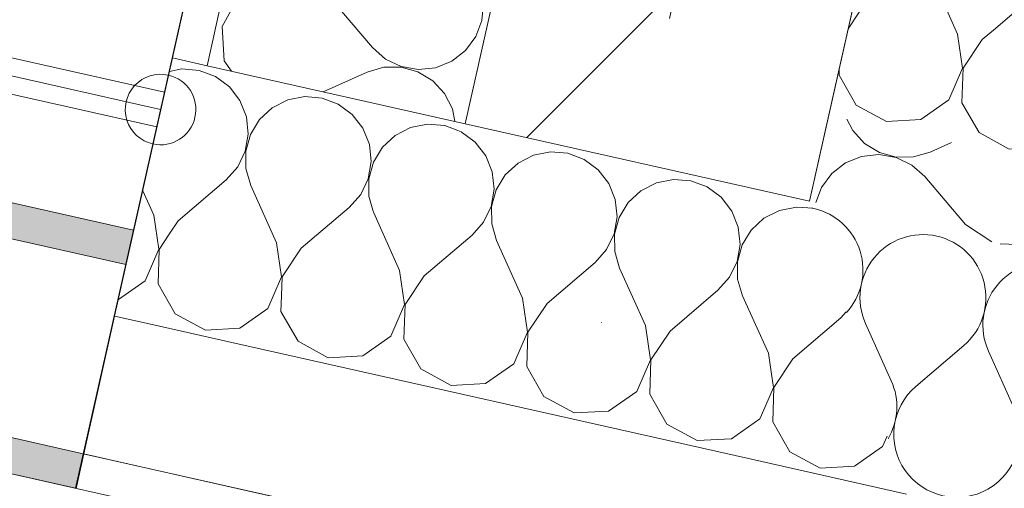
# Model space of a CAD drawing. Header units: millimetres. Extents: x -7145539 to -6664766, y 5874041 to 6141700.
# Tile 75 of 177: x -6930758 to -6930200, y 5890398 to 5890664. Entities that reach past the tile are written whole.
import ezdxf
from ezdxf.enums import TextEntityAlignment as Align

# ---------------------------------------------------------------- set-up
doc = ezdxf.new("R2010")
doc.units = ezdxf.units.MM
doc.header["$MEASUREMENT"] = 0
doc.linetypes.add('Dot & Dashed', pattern=[200, 100, -50, 0, -50])
doc.linetypes.add('Штрихпунктирная', pattern=[670.277762, 352.777767, -176.388884, 0, -141.111112])
for name, color, linetype in [('S - квартира_помещение.АР', 7, 'Continuous'), ('АР-Ограждения _балкона _ лоджии.АР', 7, 'Continuous'), ('АР-Стены внешние_Балконы _ лоджии.АР', 7, 'Continuous'), ('АР-Стены_внешние_.АР', 7, 'Continuous'), ('АР-Чертеж-Оси_Осевые размеры.АР', 7, 'Continuous'), ('АР-Чертеж-Размеры.АР', 7, 'Continuous')]:
    doc.layers.add(name, color=color, linetype=linetype)
for name, color, linetype, lineweight in [('S - квартира_помещение.АР_Ном._пера__101', 252, 'Continuous', 0), ('АР-Ограждения _балкона _ лоджии.АР_Ном._пера__1', 7, 'Continuous', 0), ('АР-Стены внешние_Балконы _ лоджии.АР_Ном._пера__1', 7, 'Continuous', 0), ('АР-Стены_внешние_.АР_Ном._пера__1', 7, 'Continuous', 30), ('АР-Стены_внешние_.АР_Ном._пера__120', 7, 'Continuous', 15), ('АР-Чертеж-Оси_Осевые размеры.АР_Ном._пера__120', 7, 'Continuous', 0), ('АР-Чертеж-Размеры.АР_Ном._пера__1', 7, 'Continuous', 0), ('Паспорта Зон Archicad_Ном._пера__1', 7, 'Continuous', 0)]:
    doc.layers.add(name, color=color, linetype=linetype, lineweight=lineweight)
doc.styles.add('РЎР“Р•РќР•Р\xa0Р\x98Р\xa0_РЎРўР\x98Р›Р¬_1', font='txt')
doc.styles.add('РЎР“Р•РќР•Р\xa0Р\x98Р\xa0_РЎРўР\x98Р›Р¬_2', font='GOTHIC.TTF')
doc.styles.add('РЎР“Р•РќР•Р\xa0Р\x98Р\xa0_РЎРўР\x98Р›Р¬_6', font='GOST_Common.ttf')
doc.dimstyles.new('СГЕНЕРИР_СТИЛЬ__2', dxfattribs={"dimtxt": 150, "dimasz": 142.5, "dimexe": 0.18, "dimexo": 0.0625, "dimgap": 0, "dimtad": 1, "dimdec": 0, "dimzin": 0, "dimdsep": 46, "dimtxsty": 'РЎР“Р•РќР•Р\xa0Р\x98Р\xa0_РЎРўР\x98Р›Р¬_6', "dimblk": 'ARROWHEAD_6', "dimblk1": 'ARROWHEAD_6', "dimblk2": 'ARROWHEAD_6', "dimcen": 0.09, "dimse1": 1, "dimse2": 1, "dimclrd": 7, "dimclre": 7, "dimclrt": 7, "dimazin": 0, "dimtfac": 1, "dimtdec": 4, "dimtmove": 2, "dimatfit": 3, "dimfxl": 1, "dimtolj": 1, "dimtzin": 0, "dimarcsym": 0})

# ---------------------------------------------------------------- blocks, each defined once
blk = doc.blocks.new('Лоджия_8_36_1', base_point=(-6932876.21, 5892487.39))
at = {"layer": 'S - квартира_помещение.АР_Ном._пера__101', "color": 252, "linetype": 'Continuous', "lineweight": 0, "flags": 128}
blk.add_lwpolyline([(-6930456.66, 5891598.54), (-6933139.93, 5892201.22), (-6933359.08, 5891225.53), (-6930675.81, 5890622.85)], close=True, dxfattribs=at)
at = {"layer": 'Паспорта Зон Archicad_Ном._пера__1', "color": 7, "lineweight": 0, "style": 'РЎР“Р•РќР•Р\xa0Р\x98Р\xa0_РЎРўР\x98Р›Р¬_1'}
blk.add_attdef('ROOM_NUMBER', text='', height=250, rotation=347.3411, dxfattribs=at).set_placement((-6932161.83, 5891398.69), align=Align.MIDDLE_CENTER)
blk = doc.blocks.new('*X1043', base_point=(-6321637.81, 6318947.94))
at = {"layer": 'АР-Стены_внешние_.АР_Ном._пера__1', "color": 7, "linetype": 'Continuous', "lineweight": 0}
for p, q in [((-6930633.68, 5890677.23), (-6930643, 5890660.08)), ((-6930580.98, 5890675.43), (-6930557.8, 5890648.27)), ((-6930495.79, 5890663.62), (-6930494.97, 5890673.44)), ((-6930499.25, 5890654.4), (-6930495.79, 5890663.62)), ((-6930643, 5890660.08), (-6930641.91, 5890640.59)), ((-6930505.11, 5890646.47), (-6930499.25, 5890654.4)), ((-6930557.8, 5890648.27), (-6930550.43, 5890641.72)), ((-6930512.9, 5890640.45), (-6930505.11, 5890646.47)), ((-6930641.91, 5890640.59), (-6930637.88, 5890634.82)), ((-6930550.43, 5890641.72), (-6930541.56, 5890637.44)), ((-6930522.05, 5890636.78), (-6930512.9, 5890640.45)), ((-6930585.83, 5890623.13), (-6930560.93, 5890634.33)), ((-6930551.47, 5890637.09), (-6930560.93, 5890634.33)), ((-6930541.62, 5890637.16), (-6930551.47, 5890637.09)), ((-6930532.12, 5890634.54), (-6930541.62, 5890637.16)), ((-6930541.56, 5890637.44), (-6930531.85, 5890635.75)), ((-6930523.7, 5890629.42), (-6930532.12, 5890634.54)), ((-6930531.85, 5890635.75), (-6930522.05, 5890636.78)), ((-6930517, 5890622.2), (-6930523.7, 5890629.42)), ((-6930512.53, 5890613.42), (-6930517, 5890622.2)), ((-6930511.14, 5890606.36), (-6930512.53, 5890613.42))]:
    blk.add_line(p, q, dxfattribs=at)
blk = doc.blocks.new('Стена_325_1', base_point=(-6930342.91, 5891670.36))
at = {"layer": 'АР-Стены_внешние_.АР', "linetype": 'Continuous', "lineweight": 0, "true_color": 0x000000}
h = blk.add_hatch(dxfattribs=at)
h.set_pattern_fill('ШТУКАТУРКА__ГИПС_01_0001', color=18, style=0, pattern_type=2)
h.set_pattern_definition([(45, (-6321637.81, 6319297.94), (-111.369318, 111.369318), [0, -105, 0, -157.5]), (110, (-6321287.81, 6319297.94), (148.001588, 53.868173), [0, -77, 0, -133])])
h.paths.add_polyline_path([(-6930651.64, 5890637.91), (-6930436.9, 5891594.1), (-6930456.42, 5891598.48), (-6930671.15, 5890642.3)])
at = {"layer": 'АР-Стены_внешние_.АР_Ном._пера__1', "color": 7, "linetype": 'Continuous', "lineweight": 0}
for p, q in [((-6930432.52, 5891613.61), (-6930651.64, 5890637.91)), ((-6930651.64, 5890637.91), (-6930671.15, 5890642.3)), ((-6930505.28, 5890605.04), (-6930651.64, 5890637.91))]:
    blk.add_line(p, q, dxfattribs=at)
at = {"layer": 'АР-Стены_внешние_.АР_Ном._пера__1', "color": 7, "linetype": 'Continuous', "lineweight": 0, "flags": 128}
for points in [[(-6930505.28, 5890605.04), (-6930253.3, 5891727.1)], [(-6930456.42, 5891598.48), (-6930671.15, 5890642.3)]]:
    blk.add_lwpolyline(points, dxfattribs=at)
at = {"layer": 'АР-Стены_внешние_.АР', "color": 7, "lineweight": 0}
blk.add_blockref('*X1043', (-6321637.81, 6318947.94), dxfattribs=at)
blk = doc.blocks.new('*X1113', base_point=(-6321637.81, 6318947.94))
at = {"layer": 'АР-Стены_внешние_.АР_Ном._пера__1', "color": 7, "linetype": 'Continuous', "lineweight": 0}
for p, q in [((-6930262.82, 5890750.81), (-6930267.2, 5890752.46)), ((-6930243.91, 5890707.77), (-6930242.22, 5890717.48)), ((-6930242.22, 5890717.48), (-6930242.32, 5890718.44)), ((-6930241.17, 5890716.62), (-6930243.63, 5890707.71)), ((-6930248.19, 5890698.89), (-6930243.91, 5890707.77)), ((-6930243.63, 5890707.71), (-6930243.56, 5890697.85)), ((-6930254.73, 5890691.52), (-6930248.19, 5890698.89)), ((-6930243.56, 5890697.85), (-6930240.79, 5890688.39)), ((-6930281.9, 5890668.34), (-6930254.73, 5890691.52)), ((-6930226.15, 5890655.82), (-6930240.79, 5890688.39)), ((-6930281.9, 5890668.34), (-6930288.23, 5890658.85)), ((-6930223.31, 5890636.51), (-6930226.15, 5890655.82)), ((-6930212.21, 5890652.69), (-6930204.73, 5890659.07)), ((-6930212.21, 5890652.69), (-6930223.03, 5890636.45)), ((-6930293.26, 5890636.46), (-6930293.39, 5890632.59)), ((-6930231.05, 5890618.59), (-6930223.31, 5890636.51)), ((-6930223.03, 5890636.45), (-6930223.7, 5890616.94)), ((-6930293.39, 5890632.59), (-6930283.7, 5890615.65)), ((-6930247.06, 5890607.42), (-6930231.05, 5890618.59)), ((-6930223.7, 5890616.94), (-6930214.01, 5890599.99)), ((-6930283.7, 5890615.65), (-6930266.55, 5890606.33)), ((-6930266.55, 5890606.33), (-6930247.06, 5890607.42)), ((-6930214.01, 5890599.99), (-6930196.86, 5890590.68)), ((-6930177.37, 5890591.76), (-6930166.79, 5890599.15)), ((-6930196.86, 5890590.68), (-6930177.37, 5890591.76))]:
    blk.add_line(p, q, dxfattribs=at)
blk = doc.blocks.new('*X1114', base_point=(-6321637.81, 6318947.94))
at = {"layer": 'АР-Стены_внешние_.АР_Ном._пера__1', "color": 7, "linetype": 'Continuous', "lineweight": 0}
for p, q in [((-6929861.75, 5890660.43), (-6929863.61, 5890660.07)), ((-6929857.77, 5890660.1), (-6929861.75, 5890660.43)), ((-6929895.45, 5890629.5), (-6929893.76, 5890639.21)), ((-6929892.55, 5890638.94), (-6929895.17, 5890629.44)), ((-6929893.76, 5890639.21), (-6929893.93, 5890640.87)), ((-6929889.77, 5890643.5), (-6929892.55, 5890638.94)), ((-6929899.73, 5890620.63), (-6929895.45, 5890629.5)), ((-6929895.17, 5890629.44), (-6929895.1, 5890619.59)), ((-6929906.27, 5890613.26), (-6929899.73, 5890620.63)), ((-6929895.1, 5890619.59), (-6929892.33, 5890610.13)), ((-6929933.44, 5890590.08), (-6929906.27, 5890613.26)), ((-6929877.69, 5890577.55), (-6929892.33, 5890610.13)), ((-6929947.38, 5890593.21), (-6929952.22, 5890603.97)), ((-6929944.54, 5890573.9), (-6929947.38, 5890593.21)), ((-6929933.44, 5890590.08), (-6929944.26, 5890573.83)), ((-6929877.14, 5890573.84), (-6929877.69, 5890577.55)), ((-6929952.28, 5890555.98), (-6929944.54, 5890573.9)), ((-6929944.26, 5890573.83), (-6929944.93, 5890554.32)), ((-6930012.3, 5890565.92), (-6930004.93, 5890553.03)), ((-6929968.29, 5890544.8), (-6929952.28, 5890555.98)), ((-6930004.93, 5890553.03), (-6929987.78, 5890543.72)), ((-6929944.93, 5890554.32), (-6929935.24, 5890537.38)), ((-6929987.78, 5890543.72), (-6929968.29, 5890544.8)), ((-6929898.6, 5890529.15), (-6929885.06, 5890538.6)), ((-6929935.24, 5890537.38), (-6929918.09, 5890528.06)), ((-6929918.09, 5890528.06), (-6929898.6, 5890529.15))]:
    blk.add_line(p, q, dxfattribs=at)
blk = doc.blocks.new('*X1115', base_point=(-6321637.81, 6318947.94))
at = {"layer": 'АР-Стены_внешние_.АР_Ном._пера__1', "color": 7, "linetype": 'Continuous', "lineweight": 0}
for p, q in [((-6930260.86, 5890750.07), (-6930262.82, 5890750.81)), ((-6930252.94, 5890744.22), (-6930260.86, 5890750.07)), ((-6930246.91, 5890736.42), (-6930252.94, 5890744.22)), ((-6930243.25, 5890727.28), (-6930246.91, 5890736.42)), ((-6930219.88, 5890736.8), (-6930228.66, 5890732.33)), ((-6930210.21, 5890738.7), (-6930219.88, 5890736.8)), ((-6930200.39, 5890737.89), (-6930210.21, 5890738.7)), ((-6930191.17, 5890734.42), (-6930200.39, 5890737.89)), ((-6930183.24, 5890728.57), (-6930191.17, 5890734.42)), ((-6930228.66, 5890732.33), (-6930235.89, 5890725.62)), ((-6930177.22, 5890720.77), (-6930183.24, 5890728.57)), ((-6930242.32, 5890718.44), (-6930243.25, 5890727.28)), ((-6930235.89, 5890725.62), (-6930241.01, 5890717.2)), ((-6930140.52, 5890723.05), (-6930150.19, 5890721.14)), ((-6930130.7, 5890722.23), (-6930140.52, 5890723.05)), ((-6930241.01, 5890717.2), (-6930241.17, 5890716.62)), ((-6930173.55, 5890711.62), (-6930177.22, 5890720.77)), ((-6930150.19, 5890721.14), (-6930158.97, 5890716.67)), ((-6930121.48, 5890718.77), (-6930130.7, 5890722.23)), ((-6930121.1, 5890718.49), (-6930121.48, 5890718.77)), ((-6930172.53, 5890701.82), (-6930173.55, 5890711.62)), ((-6930158.97, 5890716.67), (-6930166.2, 5890709.97)), ((-6930166.2, 5890709.97), (-6930171.31, 5890701.55)), ((-6930174.22, 5890692.12), (-6930172.53, 5890701.82)), ((-6930171.31, 5890701.55), (-6930173.94, 5890692.05)), ((-6930178.5, 5890683.24), (-6930174.22, 5890692.12)), ((-6930173.94, 5890692.05), (-6930173.86, 5890682.2)), ((-6930185.04, 5890675.87), (-6930178.5, 5890683.24)), ((-6930173.86, 5890682.2), (-6930171.1, 5890672.74)), ((-6930204.73, 5890659.07), (-6930185.04, 5890675.87)), ((-6930156.46, 5890640.17), (-6930171.1, 5890672.74)), ((-6930153.62, 5890620.86), (-6930156.46, 5890640.17)), ((-6930142.52, 5890637.04), (-6930138.65, 5890640.34)), ((-6930142.52, 5890637.04), (-6930153.34, 5890620.79)), ((-6930161.36, 5890602.94), (-6930153.62, 5890620.86)), ((-6930153.34, 5890620.79), (-6930154, 5890601.28)), ((-6930166.79, 5890599.15), (-6930161.36, 5890602.94)), ((-6930154, 5890601.28), (-6930149.28, 5890593.02))]:
    blk.add_line(p, q, dxfattribs=at)
blk = doc.blocks.new('*X1116', base_point=(-6321637.81, 6318947.94))
at = {"layer": 'АР-Стены_внешние_.АР_Ном._пера__1', "color": 7, "linetype": 'Continuous', "lineweight": 0}
for p, q in [((-6930113.55, 5890712.91), (-6930121.1, 5890718.49)), ((-6930107.53, 5890705.12), (-6930113.55, 5890712.91)), ((-6930070.83, 5890707.39), (-6930080.5, 5890705.49)), ((-6930061.01, 5890706.58), (-6930070.83, 5890707.39)), ((-6930051.79, 5890703.11), (-6930061.01, 5890706.58)), ((-6930103.86, 5890695.97), (-6930107.53, 5890705.12)), ((-6930089.28, 5890701.02), (-6930096.5, 5890694.32)), ((-6930080.5, 5890705.49), (-6930089.28, 5890701.02)), ((-6930043.86, 5890697.26), (-6930051.79, 5890703.11)), ((-6930102.84, 5890686.17), (-6930103.86, 5890695.97)), ((-6930037.83, 5890689.46), (-6930043.86, 5890697.26)), ((-6930096.5, 5890694.32), (-6930101.62, 5890685.9)), ((-6930034.17, 5890680.32), (-6930037.83, 5890689.46)), ((-6930010.81, 5890689.84), (-6930019.59, 5890685.37)), ((-6930004.55, 5890691.07), (-6930010.81, 5890689.84)), ((-6930104.53, 5890676.46), (-6930102.84, 5890686.17)), ((-6930101.62, 5890685.9), (-6930104.24, 5890676.4)), ((-6930019.59, 5890685.37), (-6930026.81, 5890678.66)), ((-6930033.14, 5890670.52), (-6930034.17, 5890680.32)), ((-6930026.81, 5890678.66), (-6930031.93, 5890670.24)), ((-6930108.81, 5890667.59), (-6930104.53, 5890676.46)), ((-6930104.24, 5890676.4), (-6930104.17, 5890666.55)), ((-6930115.35, 5890660.22), (-6930108.81, 5890667.59)), ((-6930034.83, 5890660.81), (-6930033.14, 5890670.52)), ((-6930031.93, 5890670.24), (-6930034.55, 5890660.75)), ((-6930104.17, 5890666.55), (-6930101.41, 5890657.09)), ((-6930138.65, 5890640.34), (-6930115.35, 5890660.22)), ((-6930086.76, 5890624.51), (-6930101.41, 5890657.09)), ((-6930039.11, 5890651.93), (-6930034.83, 5890660.81)), ((-6930034.55, 5890660.75), (-6930034.48, 5890650.89)), ((-6930045.66, 5890644.56), (-6930039.11, 5890651.93)), ((-6930034.48, 5890650.89), (-6930031.72, 5890641.43)), ((-6930072.82, 5890621.38), (-6930045.66, 5890644.56)), ((-6930021.03, 5890617.67), (-6930031.72, 5890641.43)), ((-6930083.93, 5890605.2), (-6930086.76, 5890624.51)), ((-6930072.82, 5890621.38), (-6930083.65, 5890605.14)), ((-6930091.67, 5890587.28), (-6930083.93, 5890605.2)), ((-6930083.65, 5890605.14), (-6930084.31, 5890585.63)), ((-6930149.28, 5890593.02), (-6930144.31, 5890584.34)), ((-6930144.31, 5890584.34), (-6930127.16, 5890575.02)), ((-6930107.67, 5890576.11), (-6930091.67, 5890587.28)), ((-6930084.31, 5890585.63), (-6930074.62, 5890568.69)), ((-6930127.16, 5890575.02), (-6930107.67, 5890576.11)), ((-6930074.62, 5890568.69), (-6930057.47, 5890559.37)), ((-6930037.98, 5890560.46), (-6930033.12, 5890563.85)), ((-6930057.47, 5890559.37), (-6930037.98, 5890560.46))]:
    blk.add_line(p, q, dxfattribs=at)
blk = doc.blocks.new('*X1117', base_point=(-6321637.81, 6318947.94))
at = {"layer": 'АР-Стены_внешние_.АР_Ном._пера__1', "color": 7, "linetype": 'Continuous', "lineweight": 0}
for p, q in [((-6930001.14, 5890691.74), (-6930004.55, 5890691.07)), ((-6929991.32, 5890690.93), (-6930001.14, 5890691.74)), ((-6929982.09, 5890687.46), (-6929991.32, 5890690.93)), ((-6929974.17, 5890681.61), (-6929982.09, 5890687.46)), ((-6929968.14, 5890673.81), (-6929974.17, 5890681.61)), ((-6929964.48, 5890664.66), (-6929968.14, 5890673.81)), ((-6929941.11, 5890674.18), (-6929949.89, 5890669.71)), ((-6929931.45, 5890676.09), (-6929941.11, 5890674.18)), ((-6929921.63, 5890675.27), (-6929931.45, 5890676.09)), ((-6929912.4, 5890671.81), (-6929921.63, 5890675.27)), ((-6929949.89, 5890669.71), (-6929957.12, 5890663.01)), ((-6929904.47, 5890665.95), (-6929912.4, 5890671.81)), ((-6929963.45, 5890654.86), (-6929964.48, 5890664.66)), ((-6929957.12, 5890663.01), (-6929962.24, 5890654.59)), ((-6929898.45, 5890658.16), (-6929904.47, 5890665.95)), ((-6929894.78, 5890649.01), (-6929898.45, 5890658.16)), ((-6929871.42, 5890658.53), (-6929880.2, 5890654.06)), ((-6929863.61, 5890660.07), (-6929871.42, 5890658.53)), ((-6929965.14, 5890645.16), (-6929963.45, 5890654.86)), ((-6929962.24, 5890654.59), (-6929964.86, 5890645.09)), ((-6929880.2, 5890654.06), (-6929887.43, 5890647.36)), ((-6929969.42, 5890636.28), (-6929965.14, 5890645.16)), ((-6929964.86, 5890645.09), (-6929964.79, 5890635.24)), ((-6929893.93, 5890640.87), (-6929894.78, 5890649.01)), ((-6929887.43, 5890647.36), (-6929889.77, 5890643.5)), ((-6929975.96, 5890628.91), (-6929969.42, 5890636.28)), ((-6929964.79, 5890635.24), (-6929962.03, 5890625.78)), ((-6930003.13, 5890605.73), (-6929975.96, 5890628.91)), ((-6929952.22, 5890603.97), (-6929962.03, 5890625.78)), ((-6930017.07, 5890608.86), (-6930021.03, 5890617.67)), ((-6930014.24, 5890589.55), (-6930017.07, 5890608.86)), ((-6930003.13, 5890605.73), (-6930013.95, 5890589.49)), ((-6930021.98, 5890571.63), (-6930014.24, 5890589.55)), ((-6930013.95, 5890589.49), (-6930014.62, 5890569.98)), ((-6930033.12, 5890563.85), (-6930021.98, 5890571.63)), ((-6930014.62, 5890569.98), (-6930012.3, 5890565.92))]:
    blk.add_line(p, q, dxfattribs=at)
blk = doc.blocks.new('Стена_357_1', base_point=(-6930251.2, 5890732.46))
at = {"layer": 'АР-Стены_внешние_.АР_Ном._пера__1', "color": 7, "linetype": 'Continuous', "lineweight": 0, "flags": 128}
for points in [[(-6930266.33, 5890756.36), (-6930299.2, 5890610)], [(-6929856.81, 5890664.38), (-6930266.33, 5890756.36)], [(-6929856.81, 5890664.38), (-6929889.68, 5890518.02)], [(-6930152.84, 5890577.13), (-6930036.03, 5890550.89)]]:
    blk.add_lwpolyline(points, dxfattribs=at)
at = {"layer": 'АР-Стены_внешние_.АР', "color": 7, "lineweight": 0}
for name in ['*X1113', '*X1115', '*X1116', '*X1117', '*X1114']:
    blk.add_blockref(name, (-6321637.81, 6318947.94), dxfattribs=at)
blk = doc.blocks.new('Стена_359_1', base_point=(-6930435.12, 5890461.17))
at = {"layer": 'АР-Стены_внешние_.АР', "linetype": 'Continuous', "lineweight": 0, "true_color": 0x000000}
h = blk.add_hatch(dxfattribs=at)
h.set_pattern_fill('БЛОКИ_БЕТОННЫЕ_ЭФФЕКТИВН_78', color=18, style=0, pattern_type=2)
h.set_pattern_definition([(45, (-6321637.81, 6318947.94), (-127.279217, 127.279217), [])])
h.paths.add_polyline_path([(-6930310.15, 5890561.22), (-6930266.33, 5890756.35), (-6930461.47, 5890800.18), (-6930505.29, 5890605.05)])
at = {"layer": 'АР-Стены_внешние_.АР_Ном._пера__1', "color": 7, "linetype": 'Continuous', "lineweight": 15, "flags": 128}
for points in [[(-6930461.47, 5890800.18), (-6930505.29, 5890605.05)], [(-6930310.15, 5890561.22), (-6930266.33, 5890756.35)], [(-6930505.29, 5890605.05), (-6930310.15, 5890561.22)]]:
    blk.add_lwpolyline(points, dxfattribs=at)
blk = doc.blocks.new('*X1121', base_point=(-6321637.81, 6318947.94))
at = {"layer": 'АР-Стены_внешние_.АР_Ном._пера__1', "color": 7, "linetype": 'Continuous', "lineweight": 0}
for p, q in [((-6930665.97, 5890636.08), (-6930672.85, 5890634.72)), ((-6930656.15, 5890635.27), (-6930665.97, 5890636.08)), ((-6930652.54, 5890633.91), (-6930656.15, 5890635.27)), ((-6930681.9, 5890553.2), (-6930688.07, 5890566.93)), ((-6930679.06, 5890533.89), (-6930681.9, 5890553.2)), ((-6930673.09, 5890542.36), (-6930678.78, 5890533.82)), ((-6930686.8, 5890515.97), (-6930679.06, 5890533.89)), ((-6930678.78, 5890533.82), (-6930679.45, 5890514.32)), ((-6930701.88, 5890505.44), (-6930686.8, 5890515.97)), ((-6930679.45, 5890514.32), (-6930679.41, 5890514.25))]:
    blk.add_line(p, q, dxfattribs=at)
blk = doc.blocks.new('*X1122', base_point=(-6321637.81, 6318947.94))
at = {"layer": 'АР-Стены_внешние_.АР_Ном._пера__1', "color": 7, "linetype": 'Continuous', "lineweight": 0}
for p, q in [((-6930646.92, 5890631.8), (-6930652.54, 5890633.91)), ((-6930639, 5890625.95), (-6930646.92, 5890631.8)), ((-6930632.97, 5890618.15), (-6930639, 5890625.95)), ((-6930629.31, 5890609), (-6930632.97, 5890618.15)), ((-6930605.94, 5890618.52), (-6930614.72, 5890614.05)), ((-6930596.27, 5890620.43), (-6930605.94, 5890618.52)), ((-6930586.45, 5890619.61), (-6930596.27, 5890620.43)), ((-6930577.23, 5890616.15), (-6930586.45, 5890619.61)), ((-6930614.72, 5890614.05), (-6930621.95, 5890607.35)), ((-6930569.3, 5890610.29), (-6930577.23, 5890616.15)), ((-6930628.28, 5890599.2), (-6930629.31, 5890609)), ((-6930621.95, 5890607.35), (-6930627.07, 5890598.93)), ((-6930563.28, 5890602.5), (-6930569.3, 5890610.29)), ((-6930559.61, 5890593.35), (-6930563.28, 5890602.5)), ((-6930536.25, 5890602.87), (-6930545.03, 5890598.4)), ((-6930526.58, 5890604.77), (-6930536.25, 5890602.87)), ((-6930516.76, 5890603.96), (-6930526.58, 5890604.77)), ((-6930509.39, 5890601.19), (-6930516.76, 5890603.96)), ((-6930629.97, 5890589.5), (-6930628.28, 5890599.2)), ((-6930627.07, 5890598.93), (-6930629.69, 5890589.43)), ((-6930545.03, 5890598.4), (-6930552.26, 5890591.7)), ((-6930634.25, 5890580.62), (-6930629.97, 5890589.5)), ((-6930629.69, 5890589.43), (-6930629.62, 5890579.58)), ((-6930558.59, 5890583.55), (-6930559.61, 5890593.35)), ((-6930552.26, 5890591.7), (-6930557.37, 5890583.28)), ((-6930560.28, 5890573.84), (-6930558.59, 5890583.55)), ((-6930557.37, 5890583.28), (-6930560, 5890573.78)), ((-6930640.79, 5890573.25), (-6930634.25, 5890580.62)), ((-6930629.62, 5890579.58), (-6930626.85, 5890570.12)), ((-6930667.96, 5890550.07), (-6930640.79, 5890573.25)), ((-6930564.56, 5890564.97), (-6930560.28, 5890573.84)), ((-6930560, 5890573.78), (-6930559.92, 5890563.93)), ((-6930612.21, 5890537.55), (-6930626.85, 5890570.12)), ((-6930571.1, 5890557.6), (-6930564.56, 5890564.97)), ((-6930559.92, 5890563.93), (-6930557.62, 5890556.02)), ((-6930598.27, 5890534.42), (-6930571.1, 5890557.6)), ((-6930667.96, 5890550.07), (-6930673.09, 5890542.36)), ((-6930609.37, 5890518.24), (-6930612.21, 5890537.55)), ((-6930598.27, 5890534.42), (-6930609.09, 5890518.17)), ((-6930617.11, 5890500.32), (-6930609.37, 5890518.24)), ((-6930609.09, 5890518.17), (-6930609.45, 5890507.47)), ((-6930679.41, 5890514.25), (-6930669.76, 5890497.37)), ((-6930633.12, 5890489.14), (-6930617.11, 5890500.32)), ((-6930669.76, 5890497.37), (-6930652.61, 5890488.05)), ((-6930652.61, 5890488.05), (-6930633.12, 5890489.14))]:
    blk.add_line(p, q, dxfattribs=at)
blk = doc.blocks.new('*X1123', base_point=(-6321637.81, 6318947.94))
at = {"layer": 'АР-Стены_внешние_.АР_Ном._пера__1', "color": 7, "linetype": 'Continuous', "lineweight": 0}
for p, q in [((-6930263.74, 5890459.28), (-6930278.39, 5890491.86)), ((-6930249.81, 5890456.15), (-6930222.64, 5890479.34)), ((-6930194.05, 5890443.63), (-6930208.7, 5890476.2))]:
    blk.add_line(p, q, dxfattribs=at)
for centre, start, end in [((-6930315.51, 5890522.16), 77.3417, 79.2345), ((-6930315.51, 5890522.16), 317.3764, 77.3417), ((-6930245.82, 5890506.5), 77.3417, 204.2116), ((-6930245.82, 5890506.5), 310.4718, 77.3417), ((-6930176.13, 5890490.85), 77.3417, 204.2116), ((-6930176.13, 5890490.85), 71.2199, 77.3417), ((-6930296.32, 5890444.64), 329.4067, 24.2116), ((-6930226.62, 5890428.99), 130.4718, 24.2116), ((-6930156.93, 5890413.33), 140.6399, 194.0436)]:
    blk.add_arc(centre, 35.71, start, end, dxfattribs=at)
blk = doc.blocks.new('*X1124', base_point=(-6321637.81, 6318947.94))
at = {"layer": 'АР-Стены_внешние_.АР_Ном._пера__1', "color": 7, "linetype": 'Continuous', "lineweight": 0}
for p, q in [((-6930507.54, 5890600.5), (-6930509.39, 5890601.19)), ((-6930499.61, 5890594.64), (-6930507.54, 5890600.5)), ((-6930493.59, 5890586.84), (-6930499.61, 5890594.64)), ((-6930456.89, 5890589.12), (-6930466.56, 5890587.22)), ((-6930447.07, 5890588.31), (-6930456.89, 5890589.12)), ((-6930489.92, 5890577.7), (-6930493.59, 5890586.84)), ((-6930466.56, 5890587.22), (-6930475.34, 5890582.75)), ((-6930437.84, 5890584.84), (-6930447.07, 5890588.31)), ((-6930429.92, 5890578.99), (-6930437.84, 5890584.84)), ((-6930488.89, 5890567.9), (-6930489.92, 5890577.7)), ((-6930475.34, 5890582.75), (-6930482.56, 5890576.05)), ((-6930423.89, 5890571.19), (-6930429.92, 5890578.99)), ((-6930482.56, 5890576.05), (-6930487.68, 5890567.63)), ((-6930387.2, 5890573.47), (-6930396.87, 5890571.57)), ((-6930377.38, 5890572.66), (-6930387.2, 5890573.47)), ((-6930368.15, 5890569.19), (-6930377.38, 5890572.66)), ((-6930490.59, 5890558.19), (-6930488.89, 5890567.9)), ((-6930487.68, 5890567.63), (-6930490.3, 5890558.13)), ((-6930420.23, 5890562.05), (-6930423.89, 5890571.19)), ((-6930405.65, 5890567.09), (-6930412.87, 5890560.39)), ((-6930396.87, 5890571.57), (-6930405.65, 5890567.09)), ((-6930360.23, 5890563.34), (-6930368.15, 5890569.19)), ((-6930419.2, 5890552.25), (-6930420.23, 5890562.05)), ((-6930354.2, 5890555.54), (-6930360.23, 5890563.34)), ((-6930557.62, 5890556.02), (-6930557.16, 5890554.47)), ((-6930494.86, 5890549.31), (-6930490.59, 5890558.19)), ((-6930490.3, 5890558.13), (-6930490.23, 5890548.27)), ((-6930412.87, 5890560.39), (-6930417.99, 5890551.97)), ((-6930350.54, 5890546.39), (-6930354.2, 5890555.54)), ((-6930327.17, 5890555.91), (-6930335.95, 5890551.44)), ((-6930317.5, 5890557.82), (-6930327.17, 5890555.91)), ((-6930311.04, 5890557.28), (-6930317.5, 5890557.82)), ((-6930542.51, 5890521.89), (-6930557.16, 5890554.47)), ((-6930420.89, 5890542.54), (-6930419.2, 5890552.25)), ((-6930417.99, 5890551.97), (-6930420.61, 5890542.47)), ((-6930335.95, 5890551.44), (-6930343.18, 5890544.74)), ((-6930501.41, 5890541.95), (-6930494.86, 5890549.31)), ((-6930490.23, 5890548.27), (-6930487.47, 5890538.81)), ((-6930349.51, 5890536.59), (-6930350.54, 5890546.39)), ((-6930343.18, 5890544.74), (-6930348.3, 5890536.32)), ((-6930528.58, 5890518.76), (-6930501.41, 5890541.95)), ((-6930472.82, 5890506.24), (-6930487.47, 5890538.81)), ((-6930425.17, 5890533.66), (-6930420.89, 5890542.54)), ((-6930420.61, 5890542.47), (-6930420.54, 5890532.62)), ((-6930431.71, 5890526.29), (-6930425.17, 5890533.66)), ((-6930351.2, 5890526.88), (-6930349.51, 5890536.59)), ((-6930348.3, 5890536.32), (-6930350.92, 5890526.82)), ((-6930420.54, 5890532.62), (-6930417.78, 5890523.16)), ((-6930539.68, 5890502.58), (-6930542.51, 5890521.89)), ((-6930458.88, 5890503.11), (-6930431.71, 5890526.29)), ((-6930403.13, 5890490.59), (-6930417.78, 5890523.16)), ((-6930355.48, 5890518.01), (-6930351.2, 5890526.88)), ((-6930350.92, 5890526.82), (-6930350.85, 5890516.97)), ((-6930528.58, 5890518.76), (-6930539.4, 5890502.52)), ((-6930362.02, 5890510.64), (-6930355.48, 5890518.01)), ((-6930350.85, 5890516.97), (-6930348.08, 5890507.51)), ((-6930389.19, 5890487.46), (-6930362.02, 5890510.64)), ((-6930609.45, 5890507.47), (-6930609.75, 5890498.66)), ((-6930469.99, 5890486.93), (-6930472.82, 5890506.24)), ((-6930333.44, 5890474.94), (-6930348.08, 5890507.51)), ((-6930547.42, 5890484.66), (-6930539.68, 5890502.58)), ((-6930539.4, 5890502.52), (-6930540.06, 5890483.01)), ((-6930458.88, 5890503.11), (-6930469.7, 5890486.87)), ((-6930609.75, 5890498.66), (-6930600.06, 5890481.72)), ((-6930400.29, 5890471.28), (-6930403.13, 5890490.59)), ((-6930563.42, 5890473.49), (-6930547.42, 5890484.66)), ((-6930540.06, 5890483.01), (-6930530.37, 5890466.07)), ((-6930477.73, 5890469.01), (-6930469.99, 5890486.93)), ((-6930469.7, 5890486.87), (-6930470.37, 5890467.36)), ((-6930389.19, 5890487.46), (-6930400.01, 5890471.21)), ((-6930600.06, 5890481.72), (-6930582.91, 5890472.4)), ((-6930582.91, 5890472.4), (-6930563.42, 5890473.49)), ((-6930331.89, 5890464.43), (-6930333.44, 5890474.94)), ((-6930530.37, 5890466.07), (-6930513.22, 5890456.75)), ((-6930493.73, 5890457.84), (-6930477.73, 5890469.01)), ((-6930470.37, 5890467.36), (-6930460.68, 5890450.42)), ((-6930408.03, 5890453.36), (-6930400.29, 5890471.28)), ((-6930400.01, 5890471.21), (-6930400.68, 5890451.71)), ((-6930513.22, 5890456.75), (-6930493.73, 5890457.84)), ((-6930460.68, 5890450.42), (-6930443.53, 5890441.1)), ((-6930424.04, 5890442.19), (-6930408.03, 5890453.36)), ((-6930400.68, 5890451.71), (-6930390.99, 5890434.76)), ((-6930443.53, 5890441.1), (-6930424.04, 5890442.19)), ((-6930338.34, 5890437.71), (-6930337.41, 5890439.86)), ((-6930390.99, 5890434.76), (-6930373.84, 5890425.44)), ((-6930354.35, 5890426.53), (-6930338.34, 5890437.71)), ((-6930373.84, 5890425.44), (-6930354.35, 5890426.53))]:
    blk.add_line(p, q, dxfattribs=at)
blk = doc.blocks.new('*X1125', base_point=(-6321637.81, 6318947.94))
at = {"layer": 'АР-Стены_внешние_.АР_Ном._пера__1', "color": 7, "linetype": 'Continuous', "lineweight": 0}
for p, q in [((-6930308.79, 5890557.09), (-6930311.04, 5890557.28)), ((-6930319.5, 5890471.81), (-6930292.33, 5890494.99)), ((-6930292.33, 5890494.99), (-6930289.35, 5890498.34)), ((-6930319.5, 5890471.81), (-6930330.32, 5890455.56)), ((-6930330.6, 5890455.62), (-6930331.89, 5890464.43)), ((-6930337.41, 5890439.86), (-6930330.6, 5890455.62)), ((-6930330.32, 5890455.56), (-6930330.98, 5890436.05)), ((-6930330.98, 5890436.05), (-6930321.29, 5890419.11)), ((-6930268.65, 5890422.05), (-6930266.08, 5890428)), ((-6930284.65, 5890410.88), (-6930268.65, 5890422.05)), ((-6930321.29, 5890419.11), (-6930304.14, 5890409.79)), ((-6930304.14, 5890409.79), (-6930284.65, 5890410.88))]:
    blk.add_line(p, q, dxfattribs=at)
blk = doc.blocks.new('Стена_360_1', base_point=(-6930605.85, 5890499.52))
at = {"layer": 'АР-Стены_внешние_.АР_Ном._пера__1', "color": 7, "linetype": 'Continuous', "lineweight": 0}
for p, q in [((-6930651.64, 5890637.91), (-6930671.15, 5890642.3)), ((-6930505.28, 5890605.04), (-6930651.64, 5890637.91)), ((-6930684.5, 5890491.56), (-6930704.02, 5890495.94)), ((-6930637.67, 5890481.04), (-6930684.5, 5890491.56)), ((-6930637.67, 5890481.04), (-6930343.03, 5890414.86)), ((-6930708.28, 5890414.9), (-6930721.55, 5890417.88)), ((-6930708.28, 5890414.9), (-6930225.91, 5890306.57)), ((-6930343.03, 5890414.86), (-6930255.21, 5890395.14))]:
    blk.add_line(p, q, dxfattribs=at)
at = {"layer": 'АР-Стены_внешние_.АР_Ном._пера__1', "color": 7, "linetype": 'Continuous', "lineweight": 0, "flags": 128}
for points in [[(-6930704.02, 5890495.94), (-6930671.15, 5890642.3)], [(-6930310.15, 5890561.22), (-6930505.28, 5890605.04)], [(-6930721.55, 5890417.88), (-6930704.02, 5890495.94)], [(-6930725.93, 5890398.37), (-6930721.55, 5890417.88)]]:
    blk.add_lwpolyline(points, dxfattribs=at)
at = {"layer": 'АР-Стены_внешние_.АР', "color": 7, "lineweight": 0}
for name in ['*X1121', '*X1122', '*X1124', '*X1125', '*X1123']:
    blk.add_blockref(name, (-6321637.81, 6318947.94), dxfattribs=at)
blk = doc.blocks.new('*X1127', base_point=(-6321637.81, 6318947.94))
at = {"layer": 'АР-Стены_внешние_.АР_Ном._пера__1', "color": 7, "linetype": 'Continuous', "lineweight": 0}
for p, q in [((-6930288.97, 5890607.71), (-6930285.62, 5890601.12)), ((-6930285.62, 5890601.12), (-6930278.92, 5890593.9)), ((-6930229.69, 5890594.39), (-6930241.69, 5890588.99)), ((-6930278.92, 5890593.9), (-6930270.5, 5890588.78)), ((-6930270.5, 5890588.78), (-6930261, 5890586.16)), ((-6930251.15, 5890586.23), (-6930241.69, 5890588.99)), ((-6930280.57, 5890586.54), (-6930289.72, 5890582.88)), ((-6930270.77, 5890587.57), (-6930280.57, 5890586.54)), ((-6930261.06, 5890585.88), (-6930270.77, 5890587.57)), ((-6930252.19, 5890581.6), (-6930261.06, 5890585.88)), ((-6930261, 5890586.16), (-6930251.15, 5890586.23)), ((-6930289.72, 5890582.88), (-6930297.52, 5890576.85)), ((-6930244.82, 5890575.06), (-6930252.19, 5890581.6)), ((-6930159.62, 5890563.24), (-6930160.5, 5890578.85)), ((-6930297.52, 5890576.85), (-6930303.37, 5890568.93)), ((-6930221.64, 5890547.89), (-6930244.82, 5890575.06)), ((-6930303.37, 5890568.93), (-6930306.57, 5890560.41)), ((-6930168.94, 5890546.09), (-6930159.62, 5890563.24)), ((-6930221.64, 5890547.89), (-6930206.81, 5890538.01)), ((-6930185.89, 5890536.4), (-6930168.94, 5890546.09)), ((-6930202.12, 5890536.95), (-6930185.89, 5890536.4))]:
    blk.add_line(p, q, dxfattribs=at)
blk = doc.blocks.new('Стена_361_1', base_point=(-6930318.03, 5890434.87))
at = {"layer": 'АР-Стены_внешние_.АР_Ном._пера__1', "color": 7, "linetype": 'Continuous', "lineweight": 0, "flags": 128}
for points in [[(-6930299.2, 5890610), (-6930310.15, 5890561.22)], [(-6930163.8, 5890528.35), (-6930152.84, 5890577.13)]]:
    blk.add_lwpolyline(points, dxfattribs=at)
at = {"layer": 'АР-Стены_внешние_.АР', "color": 7, "lineweight": 0}
blk.add_blockref('*X1127', (-6321637.81, 6318947.94), dxfattribs=at)
blk = doc.blocks.new('Ограждение_9_1', base_point=(-6321637.81, 6318947.94))
at = {"layer": 'АР-Ограждения _балкона _ лоджии.АР_Ном._пера__1', "color": 7, "linetype": 'Dot & Dashed', "lineweight": 0}
blk.add_line((-6930678, 5890613.09), (-6933354.51, 5891214.25), dxfattribs=at)
at = {"layer": 'АР-Ограждения _балкона _ лоджии.АР_Ном._пера__1', "color": 7, "linetype": 'Continuous', "lineweight": 0, "flags": 128}
blk.add_lwpolyline([(-6930680.19, 5890603.34), (-6930675.81, 5890622.85), (-6933352.32, 5891224.01), (-6933356.7, 5891204.5)], close=True, dxfattribs=at)
blk.add_lwpolyline([(-6930673.62, 5890632.61, 1), (-6930682.39, 5890593.58, 1)], format="xyb", close=True, dxfattribs=at)
blk = doc.blocks.new('Стандартный Маркер Сетки[172]_1', base_point=(-6926861.09, 5906374.4))
at = {"layer": 'АР-Чертеж-Оси_Осевые размеры.АР_Ном._пера__120', "color": 7, "linetype": 'Штрихпунктирная', "lineweight": 0}
blk.add_line((-6927080.22, 5905398.71), (-6931642.73, 5885084.31), dxfattribs=at)
at = {"layer": 'АР-Чертеж-Оси_Осевые размеры.АР_Ном._пера__120', "color": 7, "lineweight": 0, "style": 'РЎР“Р•РќР•Р\xa0Р\x98Р\xa0_РЎРўР\x98Р›Р¬_2'}
blk.add_attdef('AC_MarkerText_1', text='', height=350, rotation=347.3417, dxfattribs=at).set_placement((-6931901.5, 5883801.84), align=Align.TOP_CENTER)
blk = doc.blocks.new('Стандартный Маркер Сетки[189]_1', base_point=(-6926861.09, 5906374.4))
at = {"layer": 'АР-Чертеж-Оси_Осевые размеры.АР_Ном._пера__120', "color": 7, "linetype": 'Штрихпунктирная', "lineweight": 0}
blk.add_line((-6927080.22, 5905398.71), (-6931642.73, 5885084.31), dxfattribs=at)
at = {"layer": 'АР-Чертеж-Оси_Осевые размеры.АР_Ном._пера__120', "color": 7, "lineweight": 0, "style": 'РЎР“Р•РќР•Р\xa0Р\x98Р\xa0_РЎРўР\x98Р›Р¬_2'}
blk.add_attdef('AC_MarkerText_1', text='', height=350, rotation=347.3417, dxfattribs=at).set_placement((-6931901.5, 5883801.84), align=Align.TOP_CENTER)
blk = doc.blocks.new('*D1279', base_point=(-6321637.81, 6318947.94))
at = {"layer": 'АР-Чертеж-Размеры.АР_Ном._пера__1', "color": 7, "linetype": 'Continuous', "lineweight": 0, "transparency": 16777216}
for p, q in [((-6929954.16, 5890801.19), (-6929978.81, 5890691.42)), ((-6929922.07, 5890601.81), (-6930035.55, 5890781.03)), ((-6930116.02, 5890722.24), (-6929841.6, 5890660.61)), ((-6929978.81, 5890691.42), (-6930077.35, 5890252.68)), ((-6930028.08, 5890472.05), (-6930256.05, 5890239.33)), ((-6930028.08, 5890472.05), (-6930063.43, 5890471.69)), ((-6930134.09, 5890342.29), (-6930020.61, 5890163.07)), ((-6930214.56, 5890283.5), (-6929940.14, 5890221.87)), ((-6930077.35, 5890252.68), (-6930102, 5890142.92)), ((-6930256.05, 5890239.33), (-6930293.36, 5890073.18)), ((-6930293.36, 5890073.18), (-6930378.93, 5889692.22))]:
    blk.add_line(p, q, dxfattribs=at)
at = {"layer": 'АР-Чертеж-Размеры.АР_Ном._пера__1', "color": 7, "lineweight": 0, "transparency": 16777216, "insert": (-6930400.54, 5889726.35), "char_height": 150, "attachment_point": 7, "rotation": 77.3417, "style": 'РЎР“Р•РќР•Р\xa0Р\x98Р\xa0_РЎРўР\x98Р›Р¬_6'}
blk.add_mtext('\\A1;{\\pql;\\fGOST Common|b0|i0|c204|p0;\\W1.000000;450}', dxfattribs=at)
blk = doc.blocks.new('ARROWHEAD_6')
at = {"color": 0, "linetype": 'Continuous', "lineweight": 0}
for p, q in [((-0.5, -0.5), (0.5, 0.5)), ((0, 0), (-1, 0))]:
    blk.add_line(p, q, dxfattribs=at)
blk = doc.blocks.new('Стена_375_1', base_point=(-6933376.6, 5891147.47))
at = {"layer": 'АР-Стены внешние_Балконы _ лоджии.АР', "linetype": 'Continuous', "lineweight": 0, "true_color": 0x000000}
for points in [[(-6930898.24, 5890590.82), (-6930902.63, 5890571.3), (-6930697.73, 5890525.28), (-6930693.34, 5890544.79)], [(-6930931.12, 5890444.46), (-6930726.21, 5890398.44), (-6930721.83, 5890417.95), (-6930926.73, 5890463.98)]]:
    blk.add_hatch(color=18, dxfattribs=at).paths.add_polyline_path(points)
at = {"layer": 'АР-Стены внешние_Балконы _ лоджии.АР_Ном._пера__1', "color": 7, "linetype": 'Continuous', "lineweight": 0}
for p, q in [((-6930697.73, 5890525.28), (-6930902.63, 5890571.3)), ((-6930926.73, 5890463.98), (-6930721.83, 5890417.95))]:
    blk.add_line(p, q, dxfattribs=at)
at = {"layer": 'АР-Стены внешние_Балконы _ лоджии.АР_Ном._пера__1', "color": 7, "linetype": 'Continuous', "lineweight": 0, "flags": 128}
for points in [[(-6930693.34, 5890544.79), (-6930898.24, 5890590.82)], [(-6930726.21, 5890398.44), (-6930693.34, 5890544.79)], [(-6930931.12, 5890444.46), (-6930726.21, 5890398.44)]]:
    blk.add_lwpolyline(points, dxfattribs=at)

msp = doc.modelspace()

# ---------------------------------------------------------------- linework, layer by layer
at = {"layer": 'S - квартира_помещение.АР', "color": 254, "linetype": 'Continuous', "lineweight": 0, "true_color": 0xd8d8d8, "flags": 128}
msp.add_lwpolyline([(-6930456.66, 5891598.54), (-6933139.93, 5892201.22), (-6933359.08, 5891225.53), (-6930675.81, 5890622.85)], close=True, dxfattribs=at)
at = {"layer": 'АР-Стены_внешние_.АР_Ном._пера__120', "color": 7, "linetype": 'Continuous', "lineweight": 15}
for points in [[(-6916228.31, 5902971.95), (-6919760.25, 5903765.24), (-6919994.73, 5902721.31), (-6922951.55, 5903385.43), (-6922105.68, 5907151.45), (-6931032.53, 5909156.43), (-6931491.54, 5907112.78), (-6934526.41, 5907794.43), (-6934346.81, 5908594.07), (-6937888.47, 5909389.55), (-6941605.18, 5892841.93), (-6919612.69, 5887902.27)], [(-6930726.21, 5890398.44), (-6930456.66, 5891598.54)], [(-6930097.39, 5890277.71), (-6930721.83, 5890417.95)]]:
    msp.add_lwpolyline(points, dxfattribs=at)

# ---------------------------------------------------------------- block references
at = {"layer": 'S - квартира_помещение.АР', "color": 7, "linetype": 'Continuous', "lineweight": 0}
msp.add_blockref('Лоджия_8_36_1', (-6932876.21, 5892487.39), dxfattribs=at)
at = {"layer": 'АР-Ограждения _балкона _ лоджии.АР', "color": 7, "linetype": 'Continuous', "lineweight": 0}
msp.add_blockref('Ограждение_9_1', (-6321637.81, 6318947.94), dxfattribs=at)
at = {"layer": 'АР-Стены внешние_Балконы _ лоджии.АР', "color": 7, "lineweight": 0}
msp.add_blockref('Стена_375_1', (-6933376.6, 5891147.47), dxfattribs=at)
at = {"layer": 'АР-Стены_внешние_.АР', "color": 7, "lineweight": 0}
for name, p in [('Стена_325_1', (-6930342.91, 5891670.36)), ('Стена_359_1', (-6930435.12, 5890461.17)), ('Стена_357_1', (-6930251.2, 5890732.46)), ('Стена_360_1', (-6930605.85, 5890499.52)), ('Стена_361_1', (-6930318.03, 5890434.87))]:
    msp.add_blockref(name, p, dxfattribs=at)
at = {"layer": 'АР-Чертеж-Оси_Осевые размеры.АР', "color": 8, "linetype": 'Continuous', "lineweight": 15}
for name in ['Стандартный Маркер Сетки[172]_1', 'Стандартный Маркер Сетки[189]_1']:
    msp.add_blockref(name, (-6926861.09, 5906374.4), dxfattribs=at)

# ---------------------------------------------------------------- dimensions: what is measured, and where the dimension line sits
at = {"layer": 'АР-Чертеж-Размеры.АР', "color": 7, "linetype": 'Continuous', "lineweight": 0}
dim = msp.add_linear_dim(base=(-6930077.35, 5890252.68), p1=(-6929766.59, 5890643.76), p2=(-6928530.88, 5889905.35), angle=257.3417, dimstyle='СГЕНЕРИР_СТИЛЬ__2', dxfattribs=at)
dim.commit()
dim.dimension.update_dxf_attribs({"geometry": '*D1279', "text_midpoint": (-6930436.2, 5889909.86), "dimtype": 160, "text_rotation": 77.3417})

doc.saveas('drawing.dxf')
